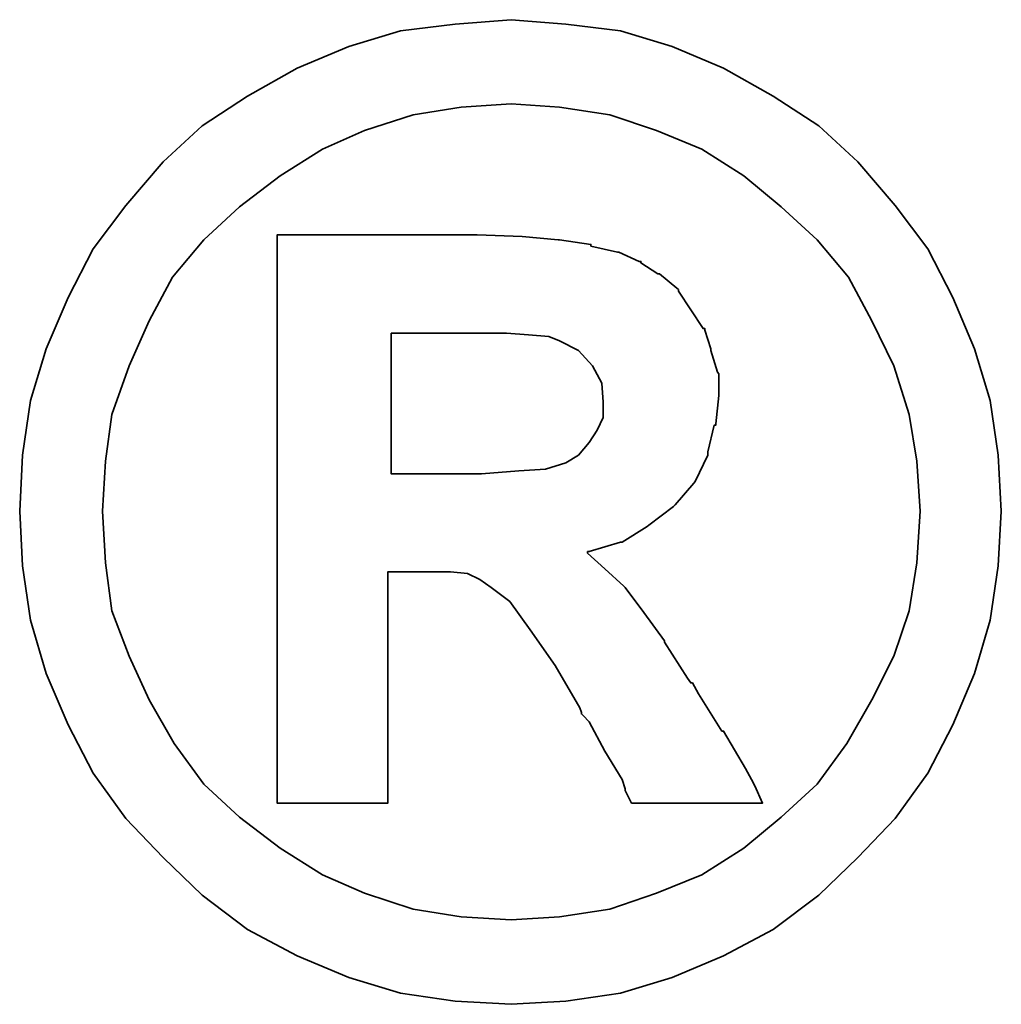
# Model space of a CAD drawing. Header units: inches. Extents: x 35 to 396, y 107 to 307.
# Tile 50 of 51: x 363.37 to 364.93, y 211.53 to 213.09. Entities that reach past the tile are written whole.
import ezdxf

# ---------------------------------------------------------------- set-up
doc = ezdxf.new("R2010")
doc.units = ezdxf.units.IN
doc.layers.add('DIM', color=4, linetype='Continuous')
doc.layers.add('layer 1', color=7, linetype='Continuous')

# ---------------------------------------------------------------- blocks, each defined once
blk = doc.blocks.new('TBI MOTION logo(完整正式版)')
at = {"layer": 'layer 1', "color": 22, "lineweight": 35}
for points, knots in [([(81.20634, 4.98624), (81.20634, 4.98624), (81.18649, 5.32862), (81.18649, 5.32862), (81.18649, 5.32862), (81.18649, 5.32862), (81.13886, 5.66206), (81.13886, 5.66206), (81.13886, 5.66206), (81.13886, 5.66206), (81.04359, 5.97764), (81.04359, 5.97764), (81.04359, 5.97764), (81.04359, 5.97764), (80.91061, 6.29124), (80.91061, 6.29124), (80.91061, 6.29124), (80.91061, 6.29124), (80.75778, 6.58697), (80.75778, 6.58697), (80.75778, 6.58697), (80.75778, 6.58697), (80.5593, 6.85294), (80.5593, 6.85294), (80.5593, 6.85294), (80.5593, 6.85294), (80.33105, 7.1189), (80.33105, 7.1189), (80.33105, 7.1189), (80.33105, 7.1189), (80.09287, 7.33921), (80.09287, 7.33921), (80.09287, 7.33921), (80.09287, 7.33921), (79.815, 7.51982), (79.815, 7.51982), (79.815, 7.51982), (79.815, 7.51982), (79.51133, 7.69051), (79.51133, 7.69051), (79.51133, 7.69051), (79.51133, 7.69051), (79.19773, 7.8235), (79.19773, 7.8235), (79.19773, 7.8235), (79.19773, 7.8235), (78.88215, 7.91877), (78.88215, 7.91877), (78.88215, 7.91877), (78.88215, 7.91877), (78.54871, 7.95846), (78.54871, 7.95846), (78.54871, 7.95846), (78.54871, 7.95846), (78.21526, 7.98625), (78.21526, 7.98625), (78.21526, 7.98625), (78.21526, 7.98625), (77.87388, 7.95846), (77.87388, 7.95846), (77.87388, 7.95846), (77.87388, 7.95846), (77.54044, 7.91877), (77.54044, 7.91877), (77.54044, 7.91877), (77.54044, 7.91877), (77.22485, 7.8235), (77.22485, 7.8235), (77.22485, 7.8235), (77.22485, 7.8235), (76.91027, 7.69051), (76.91027, 7.69051), (76.91027, 7.69051), (76.91027, 7.69051), (76.6056, 7.51982), (76.6056, 7.51982), (76.6056, 7.51982), (76.6056, 7.51982), (76.32972, 7.33921), (76.32972, 7.33921), (76.32972, 7.33921), (76.32972, 7.33921), (76.09154, 7.1189), (76.09154, 7.1189), (76.09154, 7.1189), (76.09154, 7.1189), (75.86329, 6.85294), (75.86329, 6.85294), (75.86329, 6.85294), (75.86329, 6.85294), (75.66382, 6.58697), (75.66382, 6.58697), (75.66382, 6.58697), (75.66382, 6.58697), (75.51099, 6.29124), (75.51099, 6.29124), (75.51099, 6.29124), (75.51099, 6.29124), (75.37702, 5.97764), (75.37702, 5.97764), (75.37702, 5.97764), (75.37702, 5.97764), (75.28175, 5.66206), (75.28175, 5.66206), (75.28175, 5.66206), (75.28175, 5.66206), (75.23411, 5.32862), (75.23411, 5.32862), (75.23411, 5.32862), (75.23411, 5.32862), (75.21625, 4.98624), (75.21625, 4.98624), (75.21625, 4.98624), (75.21625, 4.98624), (75.23411, 4.6528), (75.23411, 4.6528), (75.23411, 4.6528), (75.23411, 4.6528), (75.28175, 4.32035), (75.28175, 4.32035), (75.28175, 4.32035), (75.28175, 4.32035), (75.37702, 3.99583), (75.37702, 3.99583), (75.37702, 3.99583), (75.37702, 3.99583), (75.51099, 3.68224), (75.51099, 3.68224), (75.51099, 3.68224), (75.51099, 3.68224), (75.66382, 3.38749), (75.66382, 3.38749), (75.66382, 3.38749), (75.66382, 3.38749), (75.86329, 3.10963), (75.86329, 3.10963), (75.86329, 3.10963), (75.86329, 3.10963), (76.09154, 2.87145), (76.09154, 2.87145), (76.09154, 2.87145), (76.09154, 2.87145), (76.32972, 2.6432), (76.32972, 2.6432), (76.32972, 2.6432), (76.32972, 2.6432), (76.6056, 2.43381), (76.6056, 2.43381), (76.6056, 2.43381), (76.6056, 2.43381), (76.91027, 2.27205), (76.91027, 2.27205), (76.91027, 2.27205), (76.91027, 2.27205), (77.22485, 2.13906), (77.22485, 2.13906), (77.22485, 2.13906), (77.22485, 2.13906), (77.54044, 2.0438), (77.54044, 2.0438), (77.54044, 2.0438), (77.54044, 2.0438), (77.87388, 1.99616), (77.87388, 1.99616), (77.87388, 1.99616), (77.87388, 1.99616), (78.21526, 1.97631), (78.21526, 1.97631), (78.21526, 1.97631), (78.21526, 1.97631), (78.54871, 1.99616), (78.54871, 1.99616), (78.54871, 1.99616), (78.54871, 1.99616), (78.88215, 2.0438), (78.88215, 2.0438), (78.88215, 2.0438), (78.88215, 2.0438), (79.19773, 2.13906), (79.19773, 2.13906), (79.19773, 2.13906), (79.19773, 2.13906), (79.51133, 2.27205), (79.51133, 2.27205), (79.51133, 2.27205), (79.51133, 2.27205), (79.815, 2.43381), (79.815, 2.43381), (79.815, 2.43381), (79.815, 2.43381), (80.09287, 2.6432), (80.09287, 2.6432), (80.09287, 2.6432), (80.09287, 2.6432), (80.33105, 2.87145), (80.33105, 2.87145), (80.33105, 2.87145), (80.33105, 2.87145), (80.5593, 3.10963), (80.5593, 3.10963), (80.5593, 3.10963), (80.5593, 3.10963), (80.75778, 3.38749), (80.75778, 3.38749), (80.75778, 3.38749), (80.75778, 3.38749), (80.91061, 3.68224), (80.91061, 3.68224), (80.91061, 3.68224), (80.91061, 3.68224), (81.04359, 3.99583), (81.04359, 3.99583), (81.04359, 3.99583), (81.04359, 3.99583), (81.13886, 4.32035), (81.13886, 4.32035), (81.13886, 4.32035), (81.13886, 4.32035), (81.18649, 4.6528), (81.18649, 4.6528), (81.18649, 4.6528), (81.18649, 4.6528), (81.20634, 4.98624), (81.20634, 4.98624)], [0, 0, 0, 0, 0.0178571, 0.0178571, 0.0178571, 0.0178571, 0.0357143, 0.0357143, 0.0357143, 0.0357143, 0.0535714, 0.0535714, 0.0535714, 0.0535714, 0.0714286, 0.0714286, 0.0714286, 0.0714286, 0.0892857, 0.0892857, 0.0892857, 0.0892857, 0.1071429, 0.1071429, 0.1071429, 0.1071429, 0.125, 0.125, 0.125, 0.125, 0.1428571, 0.1428571, 0.1428571, 0.1428571, 0.1607143, 0.1607143, 0.1607143, 0.1607143, 0.1785714, 0.1785714, 0.1785714, 0.1785714, 0.1964286, 0.1964286, 0.1964286, 0.1964286, 0.2142857, 0.2142857, 0.2142857, 0.2142857, 0.2321429, 0.2321429, 0.2321429, 0.2321429, 0.25, 0.25, 0.25, 0.25, 0.2678571, 0.2678571, 0.2678571, 0.2678571, 0.2857143, 0.2857143, 0.2857143, 0.2857143, 0.3035714, 0.3035714, 0.3035714, 0.3035714, 0.3214286, 0.3214286, 0.3214286, 0.3214286, 0.3392857, 0.3392857, 0.3392857, 0.3392857, 0.3571429, 0.3571429, 0.3571429, 0.3571429, 0.375, 0.375, 0.375, 0.375, 0.3928571, 0.3928571, 0.3928571, 0.3928571, 0.4107143, 0.4107143, 0.4107143, 0.4107143, 0.4285714, 0.4285714, 0.4285714, 0.4285714, 0.4464286, 0.4464286, 0.4464286, 0.4464286, 0.4642857, 0.4642857, 0.4642857, 0.4642857, 0.4821429, 0.4821429, 0.4821429, 0.4821429, 0.5, 0.5, 0.5, 0.5, 0.5178571, 0.5178571, 0.5178571, 0.5178571, 0.5357143, 0.5357143, 0.5357143, 0.5357143, 0.5535714, 0.5535714, 0.5535714, 0.5535714, 0.5714286, 0.5714286, 0.5714286, 0.5714286, 0.5892857, 0.5892857, 0.5892857, 0.5892857, 0.6071429, 0.6071429, 0.6071429, 0.6071429, 0.625, 0.625, 0.625, 0.625, 0.6428571, 0.6428571, 0.6428571, 0.6428571, 0.6607143, 0.6607143, 0.6607143, 0.6607143, 0.6785714, 0.6785714, 0.6785714, 0.6785714, 0.6964286, 0.6964286, 0.6964286, 0.6964286, 0.7142857, 0.7142857, 0.7142857, 0.7142857, 0.7321429, 0.7321429, 0.7321429, 0.7321429, 0.75, 0.75, 0.75, 0.75, 0.7678571, 0.7678571, 0.7678571, 0.7678571, 0.7857143, 0.7857143, 0.7857143, 0.7857143, 0.8035714, 0.8035714, 0.8035714, 0.8035714, 0.8214286, 0.8214286, 0.8214286, 0.8214286, 0.8392857, 0.8392857, 0.8392857, 0.8392857, 0.8571429, 0.8571429, 0.8571429, 0.8571429, 0.875, 0.875, 0.875, 0.875, 0.8928571, 0.8928571, 0.8928571, 0.8928571, 0.9107143, 0.9107143, 0.9107143, 0.9107143, 0.9285714, 0.9285714, 0.9285714, 0.9285714, 0.9464286, 0.9464286, 0.9464286, 0.9464286, 0.9642857, 0.9642857, 0.9642857, 0.9642857, 0.9821429, 0.9821429, 0.9821429, 0.9821429, 1, 1, 1, 1]), ([(80.71014, 4.98624), (80.71014, 4.98624), (80.69129, 5.29091), (80.69129, 5.29091), (80.69129, 5.29091), (80.69129, 5.29091), (80.64464, 5.57672), (80.64464, 5.57672), (80.64464, 5.57672), (80.64464, 5.57672), (80.54937, 5.87245), (80.54937, 5.87245), (80.54937, 5.87245), (80.54937, 5.87245), (80.41639, 6.14833), (80.41639, 6.14833), (80.41639, 6.14833), (80.41639, 6.14833), (80.27349, 6.41429), (80.27349, 6.41429), (80.27349, 6.41429), (80.27349, 6.41429), (80.08295, 6.64255), (80.08295, 6.64255), (80.08295, 6.64255), (80.08295, 6.64255), (79.86264, 6.84301), (79.86264, 6.84301), (79.86264, 6.84301), (79.86264, 6.84301), (79.63439, 7.03355), (79.63439, 7.03355), (79.63439, 7.03355), (79.63439, 7.03355), (79.37835, 7.1963), (79.37835, 7.1963), (79.37835, 7.1963), (79.37835, 7.1963), (79.10246, 7.30944), (79.10246, 7.30944), (79.10246, 7.30944), (79.10246, 7.30944), (78.81665, 7.40471), (78.81665, 7.40471), (78.81665, 7.40471), (78.81665, 7.40471), (78.511, 7.45234), (78.511, 7.45234), (78.511, 7.45234), (78.511, 7.45234), (78.21526, 7.47219), (78.21526, 7.47219), (78.21526, 7.47219), (78.21526, 7.47219), (77.9106, 7.45234), (77.9106, 7.45234), (77.9106, 7.45234), (77.9106, 7.45234), (77.61685, 7.40471), (77.61685, 7.40471), (77.61685, 7.40471), (77.61685, 7.40471), (77.32012, 7.30944), (77.32012, 7.30944), (77.32012, 7.30944), (77.32012, 7.30944), (77.06309, 7.1963), (77.06309, 7.1963), (77.06309, 7.1963), (77.06309, 7.1963), (76.80606, 7.03355), (76.80606, 7.03355), (76.80606, 7.03355), (76.80606, 7.03355), (76.55797, 6.84301), (76.55797, 6.84301), (76.55797, 6.84301), (76.55797, 6.84301), (76.34063, 6.64255), (76.34063, 6.64255), (76.34063, 6.64255), (76.34063, 6.64255), (76.1491, 6.41429), (76.1491, 6.41429), (76.1491, 6.41429), (76.1491, 6.41429), (76.0062, 6.14833), (76.0062, 6.14833), (76.0062, 6.14833), (76.0062, 6.14833), (75.88314, 5.87245), (75.88314, 5.87245), (75.88314, 5.87245), (75.88314, 5.87245), (75.77794, 5.57672), (75.77794, 5.57672), (75.77794, 5.57672), (75.77794, 5.57672), (75.73924, 5.29091), (75.73924, 5.29091), (75.73924, 5.29091), (75.73924, 5.29091), (75.72039, 4.98624), (75.72039, 4.98624), (75.72039, 4.98624), (75.72039, 4.98624), (75.73924, 4.67165), (75.73924, 4.67165), (75.73924, 4.67165), (75.73924, 4.67165), (75.77794, 4.37791), (75.77794, 4.37791), (75.77794, 4.37791), (75.77794, 4.37791), (75.88314, 4.10102), (75.88314, 4.10102), (75.88314, 4.10102), (75.88314, 4.10102), (76.0062, 3.83407), (76.0062, 3.83407), (76.0062, 3.83407), (76.0062, 3.83407), (76.15902, 3.56811), (76.15902, 3.56811), (76.15902, 3.56811), (76.15902, 3.56811), (76.34063, 3.32001), (76.34063, 3.32001), (76.34063, 3.32001), (76.34063, 3.32001), (76.55797, 3.11955), (76.55797, 3.11955), (76.55797, 3.11955), (76.55797, 3.11955), (76.80606, 2.92901), (76.80606, 2.92901), (76.80606, 2.92901), (76.80606, 2.92901), (77.06309, 2.76725), (77.06309, 2.76725), (77.06309, 2.76725), (77.06309, 2.76725), (77.32012, 2.65412), (77.32012, 2.65412), (77.32012, 2.65412), (77.32012, 2.65412), (77.61685, 2.55786), (77.61685, 2.55786), (77.61685, 2.55786), (77.61685, 2.55786), (77.9106, 2.51022), (77.9106, 2.51022), (77.9106, 2.51022), (77.9106, 2.51022), (78.21526, 2.49137), (78.21526, 2.49137), (78.21526, 2.49137), (78.21526, 2.49137), (78.511, 2.51022), (78.511, 2.51022), (78.511, 2.51022), (78.511, 2.51022), (78.81665, 2.55786), (78.81665, 2.55786), (78.81665, 2.55786), (78.81665, 2.55786), (79.10246, 2.65412), (79.10246, 2.65412), (79.10246, 2.65412), (79.10246, 2.65412), (79.37835, 2.76725), (79.37835, 2.76725), (79.37835, 2.76725), (79.37835, 2.76725), (79.63439, 2.92901), (79.63439, 2.92901), (79.63439, 2.92901), (79.63439, 2.92901), (79.86264, 3.11955), (79.86264, 3.11955), (79.86264, 3.11955), (79.86264, 3.11955), (80.08295, 3.32001), (80.08295, 3.32001), (80.08295, 3.32001), (80.08295, 3.32001), (80.26356, 3.56811), (80.26356, 3.56811), (80.26356, 3.56811), (80.26356, 3.56811), (80.41639, 3.83407), (80.41639, 3.83407), (80.41639, 3.83407), (80.41639, 3.83407), (80.54937, 4.10102), (80.54937, 4.10102), (80.54937, 4.10102), (80.54937, 4.10102), (80.64464, 4.37791), (80.64464, 4.37791), (80.64464, 4.37791), (80.64464, 4.37791), (80.69129, 4.67165), (80.69129, 4.67165), (80.69129, 4.67165), (80.69129, 4.67165), (80.71014, 4.98624), (80.71014, 4.98624)], [0, 0, 0, 0, 0.0192308, 0.0192308, 0.0192308, 0.0192308, 0.0384615, 0.0384615, 0.0384615, 0.0384615, 0.0576923, 0.0576923, 0.0576923, 0.0576923, 0.0769231, 0.0769231, 0.0769231, 0.0769231, 0.0961538, 0.0961538, 0.0961538, 0.0961538, 0.1153846, 0.1153846, 0.1153846, 0.1153846, 0.1346154, 0.1346154, 0.1346154, 0.1346154, 0.1538462, 0.1538462, 0.1538462, 0.1538462, 0.1730769, 0.1730769, 0.1730769, 0.1730769, 0.1923077, 0.1923077, 0.1923077, 0.1923077, 0.2115385, 0.2115385, 0.2115385, 0.2115385, 0.2307692, 0.2307692, 0.2307692, 0.2307692, 0.25, 0.25, 0.25, 0.25, 0.2692308, 0.2692308, 0.2692308, 0.2692308, 0.2884615, 0.2884615, 0.2884615, 0.2884615, 0.3076923, 0.3076923, 0.3076923, 0.3076923, 0.3269231, 0.3269231, 0.3269231, 0.3269231, 0.3461538, 0.3461538, 0.3461538, 0.3461538, 0.3653846, 0.3653846, 0.3653846, 0.3653846, 0.3846154, 0.3846154, 0.3846154, 0.3846154, 0.4038462, 0.4038462, 0.4038462, 0.4038462, 0.4230769, 0.4230769, 0.4230769, 0.4230769, 0.4423077, 0.4423077, 0.4423077, 0.4423077, 0.4615385, 0.4615385, 0.4615385, 0.4615385, 0.4807692, 0.4807692, 0.4807692, 0.4807692, 0.5, 0.5, 0.5, 0.5, 0.5192308, 0.5192308, 0.5192308, 0.5192308, 0.5384615, 0.5384615, 0.5384615, 0.5384615, 0.5576923, 0.5576923, 0.5576923, 0.5576923, 0.5769231, 0.5769231, 0.5769231, 0.5769231, 0.5961538, 0.5961538, 0.5961538, 0.5961538, 0.6153846, 0.6153846, 0.6153846, 0.6153846, 0.6346154, 0.6346154, 0.6346154, 0.6346154, 0.6538462, 0.6538462, 0.6538462, 0.6538462, 0.6730769, 0.6730769, 0.6730769, 0.6730769, 0.6923077, 0.6923077, 0.6923077, 0.6923077, 0.7115385, 0.7115385, 0.7115385, 0.7115385, 0.7307692, 0.7307692, 0.7307692, 0.7307692, 0.75, 0.75, 0.75, 0.75, 0.7692308, 0.7692308, 0.7692308, 0.7692308, 0.7884615, 0.7884615, 0.7884615, 0.7884615, 0.8076923, 0.8076923, 0.8076923, 0.8076923, 0.8269231, 0.8269231, 0.8269231, 0.8269231, 0.8461538, 0.8461538, 0.8461538, 0.8461538, 0.8653846, 0.8653846, 0.8653846, 0.8653846, 0.8846154, 0.8846154, 0.8846154, 0.8846154, 0.9038462, 0.9038462, 0.9038462, 0.9038462, 0.9230769, 0.9230769, 0.9230769, 0.9230769, 0.9423077, 0.9423077, 0.9423077, 0.9423077, 0.9615385, 0.9615385, 0.9615385, 0.9615385, 0.9807692, 0.9807692, 0.9807692, 0.9807692, 1, 1, 1, 1]), ([(76.78721, 3.2823), (76.78721, 3.2823), (76.78721, 3.32001), (76.78721, 3.32001), (76.78721, 3.32001), (76.78721, 3.32001), (76.78721, 3.42422), (76.78721, 3.42422), (76.78721, 3.42422), (76.78721, 3.42422), (76.78721, 3.59689), (76.78721, 3.59689), (76.78721, 3.59689), (76.78721, 3.59689), (76.78721, 3.80529), (76.78721, 3.80529), (76.78721, 3.80529), (76.78721, 3.80529), (76.78721, 4.0524), (76.78721, 4.0524), (76.78721, 4.0524), (76.78721, 4.0524), (76.78721, 4.32035), (76.78721, 4.32035), (76.78721, 4.32035), (76.78721, 4.32035), (76.78721, 4.92868), (76.78721, 4.92868), (76.78721, 4.92868), (76.78721, 4.92868), (76.78721, 5.53801), (76.78721, 5.53801), (76.78721, 5.53801), (76.78721, 5.53801), (76.78721, 5.82482), (76.78721, 5.82482), (76.78721, 5.82482), (76.78721, 5.82482), (76.78721, 6.07291), (76.78721, 6.07291), (76.78721, 6.07291), (76.78721, 6.07291), (76.78721, 6.30017), (76.78721, 6.30017), (76.78721, 6.30017), (76.78721, 6.30017), (76.78721, 6.45399), (76.78721, 6.45399), (76.78721, 6.45399), (76.78721, 6.45399), (76.78721, 6.5572), (76.78721, 6.5572), (76.78721, 6.5572), (76.78721, 6.5572), (76.78721, 6.59689), (76.78721, 6.59689), (76.78721, 6.59689), (76.78721, 6.59689), (76.78721, 6.67232), (76.78721, 6.67232), (76.78721, 6.67232), (76.78721, 6.67232), (76.8537, 6.67232), (76.8537, 6.67232), (76.8537, 6.67232), (76.8537, 6.67232), (76.87355, 6.67232), (76.87355, 6.67232), (76.87355, 6.67232), (76.87355, 6.67232), (76.91027, 6.67232), (76.91027, 6.67232), (76.91027, 6.67232), (76.91027, 6.67232), (77.04424, 6.67232), (77.04424, 6.67232), (77.04424, 6.67232), (77.04424, 6.67232), (77.22485, 6.67232), (77.22485, 6.67232), (77.22485, 6.67232), (77.22485, 6.67232), (77.43524, 6.67232), (77.43524, 6.67232), (77.43524, 6.67232), (77.43524, 6.67232), (77.65357, 6.67232), (77.65357, 6.67232), (77.65357, 6.67232), (77.65357, 6.67232), (77.82625, 6.67232), (77.82625, 6.67232), (77.82625, 6.67232), (77.82625, 6.67232), (77.94037, 6.67232), (77.94037, 6.67232), (77.94037, 6.67232), (77.94037, 6.67232), (77.97709, 6.67232), (77.97709, 6.67232), (77.97709, 6.67232), (77.97709, 6.67232), (77.99694, 6.67232), (77.99694, 6.67232), (77.99694, 6.67232), (77.99694, 6.67232), (78.00686, 6.67232), (78.00686, 6.67232), (78.00686, 6.67232), (78.00686, 6.67232), (78.28275, 6.6624), (78.28275, 6.6624), (78.28275, 6.6624), (78.28275, 6.6624), (78.50107, 6.64255), (78.50107, 6.64255), (78.50107, 6.64255), (78.50107, 6.64255), (78.511, 6.64255), (78.511, 6.64255), (78.511, 6.64255), (78.511, 6.64255), (78.70154, 6.61476), (78.70154, 6.61476), (78.70154, 6.61476), (78.70154, 6.61476), (78.70154, 6.60483), (78.70154, 6.60483), (78.70154, 6.60483), (78.70154, 6.60483), (78.86429, 6.56713), (78.86429, 6.56713), (78.86429, 6.56713), (78.86429, 6.56713), (78.87223, 6.56713), (78.87223, 6.56713), (78.87223, 6.56713), (78.87223, 6.56713), (78.99727, 6.51056), (78.99727, 6.51056), (78.99727, 6.51056), (78.99727, 6.51056), (79.00719, 6.51056), (79.00719, 6.51056), (79.00719, 6.51056), (79.00719, 6.51056), (79.00719, 6.50162), (79.00719, 6.50162), (79.00719, 6.50162), (79.00719, 6.50162), (79.1104, 6.43415), (79.1104, 6.43415), (79.1104, 6.43415), (79.1104, 6.43415), (79.12132, 6.43415), (79.12132, 6.43415), (79.12132, 6.43415), (79.12132, 6.43415), (79.22552, 6.34781), (79.22552, 6.34781), (79.22552, 6.34781), (79.22552, 6.34781), (79.23544, 6.33888), (79.23544, 6.33888), (79.23544, 6.33888), (79.23544, 6.33888), (79.23544, 6.32895), (79.23544, 6.32895), (79.23544, 6.32895), (79.23544, 6.32895), (79.31087, 6.21483), (79.31087, 6.21483), (79.31087, 6.21483), (79.31087, 6.21483), (79.38629, 6.1007), (79.38629, 6.1007), (79.38629, 6.1007), (79.38629, 6.1007), (79.3972, 6.1007), (79.3972, 6.1007), (79.3972, 6.1007), (79.3972, 6.1007), (79.3972, 6.09078), (79.3972, 6.09078), (79.3972, 6.09078), (79.3972, 6.09078), (79.43392, 5.97764), (79.43392, 5.97764), (79.43392, 5.97764), (79.43392, 5.97764), (79.43392, 5.96772), (79.43392, 5.96772), (79.43392, 5.96772), (79.43392, 5.96772), (79.47362, 5.83474), (79.47362, 5.83474), (79.47362, 5.83474), (79.47362, 5.83474), (79.48156, 5.82482), (79.48156, 5.82482), (79.48156, 5.82482), (79.48156, 5.82482), (79.48156, 5.69977), (79.48156, 5.69977), (79.48156, 5.69977), (79.48156, 5.69977), (79.48156, 5.69183), (79.48156, 5.69183), (79.48156, 5.69183), (79.48156, 5.69183), (79.4637, 5.51915), (79.4637, 5.51915), (79.4637, 5.51915), (79.4637, 5.51915), (79.4637, 5.51122), (79.4637, 5.51122), (79.4637, 5.51122), (79.4637, 5.51122), (79.45377, 5.51122), (79.45377, 5.51122), (79.45377, 5.51122), (79.45377, 5.51122), (79.41507, 5.34847), (79.41507, 5.34847), (79.41507, 5.34847), (79.41507, 5.34847), (79.41507, 5.33854), (79.41507, 5.33854), (79.41507, 5.33854), (79.41507, 5.33854), (79.41507, 5.32862), (79.41507, 5.32862), (79.41507, 5.32862), (79.41507, 5.32862), (79.33865, 5.16785), (79.33865, 5.16785), (79.33865, 5.16785), (79.33865, 5.16785), (79.33071, 5.15693), (79.33071, 5.15693), (79.33071, 5.15693), (79.33071, 5.15693), (79.2156, 5.02495), (79.2156, 5.02495), (79.2156, 5.02495), (79.2156, 5.02495), (79.20567, 5.01502), (79.20567, 5.01502), (79.20567, 5.01502), (79.20567, 5.01502), (79.05483, 4.89991), (79.05483, 4.89991), (79.05483, 4.89991), (79.05483, 4.89991), (79.04491, 4.89197), (79.04491, 4.89197), (79.04491, 4.89197), (79.04491, 4.89197), (78.89208, 4.7967), (78.89208, 4.7967), (78.89208, 4.7967), (78.89208, 4.7967), (78.88215, 4.7967), (78.88215, 4.7967), (78.88215, 4.7967), (78.88215, 4.7967), (78.69161, 4.73913), (78.69161, 4.73913), (78.69161, 4.73913), (78.69161, 4.73913), (78.68169, 4.73913), (78.68169, 4.73913), (78.68169, 4.73913), (78.68169, 4.73913), (78.68169, 4.72921), (78.68169, 4.72921), (78.68169, 4.72921), (78.68169, 4.72921), (78.78688, 4.63394), (78.78688, 4.63394), (78.78688, 4.63394), (78.78688, 4.63394), (78.902, 4.52875), (78.902, 4.52875), (78.902, 4.52875), (78.902, 4.52875), (78.91093, 4.52081), (78.91093, 4.52081), (78.91093, 4.52081), (78.91093, 4.52081), (79.02506, 4.36798), (79.02506, 4.36798), (79.02506, 4.36798), (79.02506, 4.36798), (79.1501, 4.1953), (79.1501, 4.1953), (79.1501, 4.1953), (79.1501, 4.1953), (79.1501, 4.18736), (79.1501, 4.18736), (79.1501, 4.18736), (79.1501, 4.18736), (79.29201, 3.96705), (79.29201, 3.96705), (79.29201, 3.96705), (79.29201, 3.96705), (79.31087, 3.93828), (79.31087, 3.93828), (79.31087, 3.93828), (79.31087, 3.93828), (79.32079, 3.93828), (79.32079, 3.93828), (79.32079, 3.93828), (79.32079, 3.93828), (79.3585, 3.87178), (79.3585, 3.87178), (79.3585, 3.87178), (79.3585, 3.87178), (79.50141, 3.64353), (79.50141, 3.64353), (79.50141, 3.64353), (79.50141, 3.64353), (79.51133, 3.64353), (79.51133, 3.64353), (79.51133, 3.64353), (79.51133, 3.64353), (79.64431, 3.41528), (79.64431, 3.41528), (79.64431, 3.41528), (79.64431, 3.41528), (79.68202, 3.3478), (79.68202, 3.3478), (79.68202, 3.3478), (79.68202, 3.3478), (79.70187, 3.31009), (79.70187, 3.31009), (79.70187, 3.31009), (79.70187, 3.31009), (79.7495, 3.2049), (79.7495, 3.2049), (79.7495, 3.2049), (79.7495, 3.2049), (79.64431, 3.2049), (79.64431, 3.2049), (79.64431, 3.2049), (79.64431, 3.2049), (79.62546, 3.2049), (79.62546, 3.2049), (79.62546, 3.2049), (79.62546, 3.2049), (79.53912, 3.2049), (79.53912, 3.2049), (79.53912, 3.2049), (79.53912, 3.2049), (79.31087, 3.2049), (79.31087, 3.2049), (79.31087, 3.2049), (79.31087, 3.2049), (79.08262, 3.2049), (79.08262, 3.2049), (79.08262, 3.2049), (79.08262, 3.2049), (79.00719, 3.2049), (79.00719, 3.2049), (79.00719, 3.2049), (79.00719, 3.2049), (78.98735, 3.2049), (78.98735, 3.2049), (78.98735, 3.2049), (78.98735, 3.2049), (78.94964, 3.2049), (78.94964, 3.2049), (78.94964, 3.2049), (78.94964, 3.2049), (78.92979, 3.24459), (78.92979, 3.24459), (78.92979, 3.24459), (78.92979, 3.24459), (78.91093, 3.2823), (78.91093, 3.2823), (78.91093, 3.2823), (78.91093, 3.2823), (78.91093, 3.29223), (78.91093, 3.29223), (78.91093, 3.29223), (78.91093, 3.29223), (78.89208, 3.3478), (78.89208, 3.3478), (78.89208, 3.3478), (78.89208, 3.3478), (78.78688, 3.52048), (78.78688, 3.52048), (78.78688, 3.52048), (78.78688, 3.52048), (78.69161, 3.7001), (78.69161, 3.7001), (78.69161, 3.7001), (78.69161, 3.7001), (78.6539, 3.7388), (78.6539, 3.7388), (78.6539, 3.7388), (78.6539, 3.7388), (78.64398, 3.74873), (78.64398, 3.74873), (78.64398, 3.74873), (78.64398, 3.74873), (78.64398, 3.75766), (78.64398, 3.75766), (78.64398, 3.75766), (78.64398, 3.75766), (78.63405, 3.78644), (78.63405, 3.78644), (78.63405, 3.78644), (78.63405, 3.78644), (78.48321, 4.04347), (78.48321, 4.04347), (78.48321, 4.04347), (78.48321, 4.04347), (78.33038, 4.2618), (78.33038, 4.2618), (78.33038, 4.2618), (78.33038, 4.2618), (78.20732, 4.43447), (78.20732, 4.43447), (78.20732, 4.43447), (78.20732, 4.43447), (78.09221, 4.52081), (78.09221, 4.52081), (78.09221, 4.52081), (78.09221, 4.52081), (78.02472, 4.56845), (78.02472, 4.56845), (78.02472, 4.56845), (78.02472, 4.56845), (77.9493, 4.60616), (77.9493, 4.60616), (77.9493, 4.60616), (77.9493, 4.60616), (77.8451, 4.61608), (77.8451, 4.61608), (77.8451, 4.61608), (77.8451, 4.61608), (77.71113, 4.61608), (77.71113, 4.61608), (77.71113, 4.61608), (77.71113, 4.61608), (77.69128, 4.61608), (77.69128, 4.61608), (77.69128, 4.61608), (77.69128, 4.61608), (77.67342, 4.61608), (77.67342, 4.61608), (77.67342, 4.61608), (77.67342, 4.61608), (77.5583, 4.61608), (77.5583, 4.61608), (77.5583, 4.61608), (77.5583, 4.61608), (77.46303, 4.61608), (77.46303, 4.61608), (77.46303, 4.61608), (77.46303, 4.61608), (77.46303, 4.54761), (77.46303, 4.54761), (77.46303, 4.54761), (77.46303, 4.54761), (77.46303, 4.47318), (77.46303, 4.47318), (77.46303, 4.47318), (77.46303, 4.47318), (77.46303, 4.24294), (77.46303, 4.24294), (77.46303, 4.24294), (77.46303, 4.24294), (77.46303, 3.99583), (77.46303, 3.99583), (77.46303, 3.99583), (77.46303, 3.99583), (77.46303, 3.72888), (77.46303, 3.72888), (77.46303, 3.72888), (77.46303, 3.72888), (77.46303, 3.51055), (77.46303, 3.51055), (77.46303, 3.51055), (77.46303, 3.51055), (77.46303, 3.42422), (77.46303, 3.42422), (77.46303, 3.42422), (77.46303, 3.42422), (77.46303, 3.35773), (77.46303, 3.35773), (77.46303, 3.35773), (77.46303, 3.35773), (77.46303, 3.30017), (77.46303, 3.30017), (77.46303, 3.30017), (77.46303, 3.30017), (77.46303, 3.2823), (77.46303, 3.2823), (77.46303, 3.2823), (77.46303, 3.2823), (77.46303, 3.2049), (77.46303, 3.2049), (77.46303, 3.2049), (77.46303, 3.2049), (77.39753, 3.2049), (77.39753, 3.2049), (77.39753, 3.2049), (77.39753, 3.2049), (77.37768, 3.2049), (77.37768, 3.2049), (77.37768, 3.2049), (77.37768, 3.2049), (77.32012, 3.2049), (77.32012, 3.2049), (77.32012, 3.2049), (77.32012, 3.2049), (77.12165, 3.2049), (77.12165, 3.2049), (77.12165, 3.2049), (77.12165, 3.2049), (76.94897, 3.2049), (76.94897, 3.2049), (76.94897, 3.2049), (76.94897, 3.2049), (76.8924, 3.2049), (76.8924, 3.2049), (76.8924, 3.2049), (76.8924, 3.2049), (76.8537, 3.2049), (76.8537, 3.2049), (76.8537, 3.2049), (76.8537, 3.2049), (76.78721, 3.2049), (76.78721, 3.2049), (76.78721, 3.2049), (76.78721, 3.2049), (76.78721, 3.2823), (76.78721, 3.2823)], [0, 0, 0, 0, 0.0074074, 0.0074074, 0.0074074, 0.0074074, 0.0148148, 0.0148148, 0.0148148, 0.0148148, 0.0222222, 0.0222222, 0.0222222, 0.0222222, 0.0296296, 0.0296296, 0.0296296, 0.0296296, 0.037037, 0.037037, 0.037037, 0.037037, 0.0444444, 0.0444444, 0.0444444, 0.0444444, 0.0518519, 0.0518519, 0.0518519, 0.0518519, 0.0592593, 0.0592593, 0.0592593, 0.0592593, 0.0666667, 0.0666667, 0.0666667, 0.0666667, 0.0740741, 0.0740741, 0.0740741, 0.0740741, 0.0814815, 0.0814815, 0.0814815, 0.0814815, 0.0888889, 0.0888889, 0.0888889, 0.0888889, 0.0962963, 0.0962963, 0.0962963, 0.0962963, 0.1037037, 0.1037037, 0.1037037, 0.1037037, 0.1111111, 0.1111111, 0.1111111, 0.1111111, 0.1185185, 0.1185185, 0.1185185, 0.1185185, 0.1259259, 0.1259259, 0.1259259, 0.1259259, 0.1333333, 0.1333333, 0.1333333, 0.1333333, 0.1407407, 0.1407407, 0.1407407, 0.1407407, 0.1481481, 0.1481481, 0.1481481, 0.1481481, 0.1555556, 0.1555556, 0.1555556, 0.1555556, 0.162963, 0.162963, 0.162963, 0.162963, 0.1703704, 0.1703704, 0.1703704, 0.1703704, 0.1777778, 0.1777778, 0.1777778, 0.1777778, 0.1851852, 0.1851852, 0.1851852, 0.1851852, 0.1925926, 0.1925926, 0.1925926, 0.1925926, 0.2, 0.2, 0.2, 0.2, 0.2074074, 0.2074074, 0.2074074, 0.2074074, 0.2148148, 0.2148148, 0.2148148, 0.2148148, 0.2222222, 0.2222222, 0.2222222, 0.2222222, 0.2296296, 0.2296296, 0.2296296, 0.2296296, 0.237037, 0.237037, 0.237037, 0.237037, 0.2444444, 0.2444444, 0.2444444, 0.2444444, 0.2518519, 0.2518519, 0.2518519, 0.2518519, 0.2592593, 0.2592593, 0.2592593, 0.2592593, 0.2666667, 0.2666667, 0.2666667, 0.2666667, 0.2740741, 0.2740741, 0.2740741, 0.2740741, 0.2814815, 0.2814815, 0.2814815, 0.2814815, 0.2888889, 0.2888889, 0.2888889, 0.2888889, 0.2962963, 0.2962963, 0.2962963, 0.2962963, 0.3037037, 0.3037037, 0.3037037, 0.3037037, 0.3111111, 0.3111111, 0.3111111, 0.3111111, 0.3185185, 0.3185185, 0.3185185, 0.3185185, 0.3259259, 0.3259259, 0.3259259, 0.3259259, 0.3333333, 0.3333333, 0.3333333, 0.3333333, 0.3407407, 0.3407407, 0.3407407, 0.3407407, 0.3481481, 0.3481481, 0.3481481, 0.3481481, 0.3555556, 0.3555556, 0.3555556, 0.3555556, 0.362963, 0.362963, 0.362963, 0.362963, 0.3703704, 0.3703704, 0.3703704, 0.3703704, 0.3777778, 0.3777778, 0.3777778, 0.3777778, 0.3851852, 0.3851852, 0.3851852, 0.3851852, 0.3925926, 0.3925926, 0.3925926, 0.3925926, 0.4, 0.4, 0.4, 0.4, 0.4074074, 0.4074074, 0.4074074, 0.4074074, 0.4148148, 0.4148148, 0.4148148, 0.4148148, 0.4222222, 0.4222222, 0.4222222, 0.4222222, 0.4296296, 0.4296296, 0.4296296, 0.4296296, 0.437037, 0.437037, 0.437037, 0.437037, 0.4444444, 0.4444444, 0.4444444, 0.4444444, 0.4518519, 0.4518519, 0.4518519, 0.4518519, 0.4592593, 0.4592593, 0.4592593, 0.4592593, 0.4666667, 0.4666667, 0.4666667, 0.4666667, 0.4740741, 0.4740741, 0.4740741, 0.4740741, 0.4814815, 0.4814815, 0.4814815, 0.4814815, 0.4888889, 0.4888889, 0.4888889, 0.4888889, 0.4962963, 0.4962963, 0.4962963, 0.4962963, 0.5037037, 0.5037037, 0.5037037, 0.5037037, 0.5111111, 0.5111111, 0.5111111, 0.5111111, 0.5185185, 0.5185185, 0.5185185, 0.5185185, 0.5259259, 0.5259259, 0.5259259, 0.5259259, 0.5333333, 0.5333333, 0.5333333, 0.5333333, 0.5407407, 0.5407407, 0.5407407, 0.5407407, 0.5481481, 0.5481481, 0.5481481, 0.5481481, 0.5555556, 0.5555556, 0.5555556, 0.5555556, 0.562963, 0.562963, 0.562963, 0.562963, 0.5703704, 0.5703704, 0.5703704, 0.5703704, 0.5777778, 0.5777778, 0.5777778, 0.5777778, 0.5851852, 0.5851852, 0.5851852, 0.5851852, 0.5925926, 0.5925926, 0.5925926, 0.5925926, 0.6, 0.6, 0.6, 0.6, 0.6074074, 0.6074074, 0.6074074, 0.6074074, 0.6148148, 0.6148148, 0.6148148, 0.6148148, 0.6222222, 0.6222222, 0.6222222, 0.6222222, 0.6296296, 0.6296296, 0.6296296, 0.6296296, 0.637037, 0.637037, 0.637037, 0.637037, 0.6444444, 0.6444444, 0.6444444, 0.6444444, 0.6518519, 0.6518519, 0.6518519, 0.6518519, 0.6592593, 0.6592593, 0.6592593, 0.6592593, 0.6666667, 0.6666667, 0.6666667, 0.6666667, 0.6740741, 0.6740741, 0.6740741, 0.6740741, 0.6814815, 0.6814815, 0.6814815, 0.6814815, 0.6888889, 0.6888889, 0.6888889, 0.6888889, 0.6962963, 0.6962963, 0.6962963, 0.6962963, 0.7037037, 0.7037037, 0.7037037, 0.7037037, 0.7111111, 0.7111111, 0.7111111, 0.7111111, 0.7185185, 0.7185185, 0.7185185, 0.7185185, 0.7259259, 0.7259259, 0.7259259, 0.7259259, 0.7333333, 0.7333333, 0.7333333, 0.7333333, 0.7407407, 0.7407407, 0.7407407, 0.7407407, 0.7481481, 0.7481481, 0.7481481, 0.7481481, 0.7555556, 0.7555556, 0.7555556, 0.7555556, 0.762963, 0.762963, 0.762963, 0.762963, 0.7703704, 0.7703704, 0.7703704, 0.7703704, 0.7777778, 0.7777778, 0.7777778, 0.7777778, 0.7851852, 0.7851852, 0.7851852, 0.7851852, 0.7925926, 0.7925926, 0.7925926, 0.7925926, 0.8, 0.8, 0.8, 0.8, 0.8074074, 0.8074074, 0.8074074, 0.8074074, 0.8148148, 0.8148148, 0.8148148, 0.8148148, 0.8222222, 0.8222222, 0.8222222, 0.8222222, 0.8296296, 0.8296296, 0.8296296, 0.8296296, 0.837037, 0.837037, 0.837037, 0.837037, 0.8444444, 0.8444444, 0.8444444, 0.8444444, 0.8518519, 0.8518519, 0.8518519, 0.8518519, 0.8592593, 0.8592593, 0.8592593, 0.8592593, 0.8666667, 0.8666667, 0.8666667, 0.8666667, 0.8740741, 0.8740741, 0.8740741, 0.8740741, 0.8814815, 0.8814815, 0.8814815, 0.8814815, 0.8888889, 0.8888889, 0.8888889, 0.8888889, 0.8962963, 0.8962963, 0.8962963, 0.8962963, 0.9037037, 0.9037037, 0.9037037, 0.9037037, 0.9111111, 0.9111111, 0.9111111, 0.9111111, 0.9185185, 0.9185185, 0.9185185, 0.9185185, 0.9259259, 0.9259259, 0.9259259, 0.9259259, 0.9333333, 0.9333333, 0.9333333, 0.9333333, 0.9407407, 0.9407407, 0.9407407, 0.9407407, 0.9481481, 0.9481481, 0.9481481, 0.9481481, 0.9555556, 0.9555556, 0.9555556, 0.9555556, 0.962963, 0.962963, 0.962963, 0.962963, 0.9703704, 0.9703704, 0.9703704, 0.9703704, 0.9777778, 0.9777778, 0.9777778, 0.9777778, 0.9851852, 0.9851852, 0.9851852, 0.9851852, 0.9925926, 0.9925926, 0.9925926, 0.9925926, 1, 1, 1, 1]), ([(77.48288, 6.07291), (77.48288, 6.07291), (77.48288, 5.99551), (77.48288, 5.99551), (77.48288, 5.99551), (77.48288, 5.99551), (77.48288, 5.82482), (77.48288, 5.82482), (77.48288, 5.82482), (77.48288, 5.82482), (77.48288, 5.63328), (77.48288, 5.63328), (77.48288, 5.63328), (77.48288, 5.63328), (77.48288, 5.46358), (77.48288, 5.46358), (77.48288, 5.46358), (77.48288, 5.46358), (77.48288, 5.29091), (77.48288, 5.29091), (77.48288, 5.29091), (77.48288, 5.29091), (77.48288, 5.21449), (77.48288, 5.21449), (77.48288, 5.21449), (77.48288, 5.21449), (77.50074, 5.21449), (77.50074, 5.21449), (77.50074, 5.21449), (77.50074, 5.21449), (77.71113, 5.21449), (77.71113, 5.21449), (77.71113, 5.21449), (77.71113, 5.21449), (77.94037, 5.21449), (77.94037, 5.21449), (77.94037, 5.21449), (77.94037, 5.21449), (78.01579, 5.21449), (78.01579, 5.21449), (78.01579, 5.21449), (78.01579, 5.21449), (78.03465, 5.21449), (78.03465, 5.21449), (78.03465, 5.21449), (78.03465, 5.21449), (78.2629, 5.23335), (78.2629, 5.23335), (78.2629, 5.23335), (78.2629, 5.23335), (78.42565, 5.24327), (78.42565, 5.24327), (78.42565, 5.24327), (78.42565, 5.24327), (78.54871, 5.28098), (78.54871, 5.28098), (78.54871, 5.28098), (78.54871, 5.28098), (78.62611, 5.32862), (78.62611, 5.32862), (78.62611, 5.32862), (78.62611, 5.32862), (78.69161, 5.40503), (78.69161, 5.40503), (78.69161, 5.40503), (78.69161, 5.40503), (78.73925, 5.48145), (78.73925, 5.48145), (78.73925, 5.48145), (78.73925, 5.48145), (78.77696, 5.55885), (78.77696, 5.55885), (78.77696, 5.55885), (78.77696, 5.55885), (78.77696, 5.65214), (78.77696, 5.65214), (78.77696, 5.65214), (78.77696, 5.65214), (78.76902, 5.76726), (78.76902, 5.76726), (78.76902, 5.76726), (78.76902, 5.76726), (78.71146, 5.87245), (78.71146, 5.87245), (78.71146, 5.87245), (78.71146, 5.87245), (78.62611, 5.96772), (78.62611, 5.96772), (78.62611, 5.96772), (78.62611, 5.96772), (78.511, 6.02528), (78.511, 6.02528), (78.511, 6.02528), (78.511, 6.02528), (78.44451, 6.05306), (78.44451, 6.05306), (78.44451, 6.05306), (78.44451, 6.05306), (78.32046, 6.06299), (78.32046, 6.06299), (78.32046, 6.06299), (78.32046, 6.06299), (78.18748, 6.07291), (78.18748, 6.07291), (78.18748, 6.07291), (78.18748, 6.07291), (77.99694, 6.07291), (77.99694, 6.07291), (77.99694, 6.07291), (77.99694, 6.07291), (77.97709, 6.07291), (77.97709, 6.07291), (77.97709, 6.07291), (77.97709, 6.07291), (77.90167, 6.07291), (77.90167, 6.07291), (77.90167, 6.07291), (77.90167, 6.07291), (77.69128, 6.07291), (77.69128, 6.07291), (77.69128, 6.07291), (77.69128, 6.07291), (77.50074, 6.07291), (77.50074, 6.07291), (77.50074, 6.07291), (77.50074, 6.07291), (77.48288, 6.07291), (77.48288, 6.07291)], [0, 0, 0, 0, 0.03125, 0.03125, 0.03125, 0.03125, 0.0625, 0.0625, 0.0625, 0.0625, 0.09375, 0.09375, 0.09375, 0.09375, 0.125, 0.125, 0.125, 0.125, 0.15625, 0.15625, 0.15625, 0.15625, 0.1875, 0.1875, 0.1875, 0.1875, 0.21875, 0.21875, 0.21875, 0.21875, 0.25, 0.25, 0.25, 0.25, 0.28125, 0.28125, 0.28125, 0.28125, 0.3125, 0.3125, 0.3125, 0.3125, 0.34375, 0.34375, 0.34375, 0.34375, 0.375, 0.375, 0.375, 0.375, 0.40625, 0.40625, 0.40625, 0.40625, 0.4375, 0.4375, 0.4375, 0.4375, 0.46875, 0.46875, 0.46875, 0.46875, 0.5, 0.5, 0.5, 0.5, 0.53125, 0.53125, 0.53125, 0.53125, 0.5625, 0.5625, 0.5625, 0.5625, 0.59375, 0.59375, 0.59375, 0.59375, 0.625, 0.625, 0.625, 0.625, 0.65625, 0.65625, 0.65625, 0.65625, 0.6875, 0.6875, 0.6875, 0.6875, 0.71875, 0.71875, 0.71875, 0.71875, 0.75, 0.75, 0.75, 0.75, 0.78125, 0.78125, 0.78125, 0.78125, 0.8125, 0.8125, 0.8125, 0.8125, 0.84375, 0.84375, 0.84375, 0.84375, 0.875, 0.875, 0.875, 0.875, 0.90625, 0.90625, 0.90625, 0.90625, 0.9375, 0.9375, 0.9375, 0.9375, 0.96875, 0.96875, 0.96875, 0.96875, 1, 1, 1, 1])]:
    blk.add_open_spline(points, degree=3, knots=knots, dxfattribs=at)

msp = doc.modelspace()

# ---------------------------------------------------------------- block references
at = {"layer": 'DIM', "xscale": 0.2604656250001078, "yscale": 0.2604656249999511, "zscale": 0.2604656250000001}
msp.add_blockref('TBI MOTION logo(完整正式版)', (343.7819, 211.0139), dxfattribs=at)

doc.saveas('drawing.dxf')
